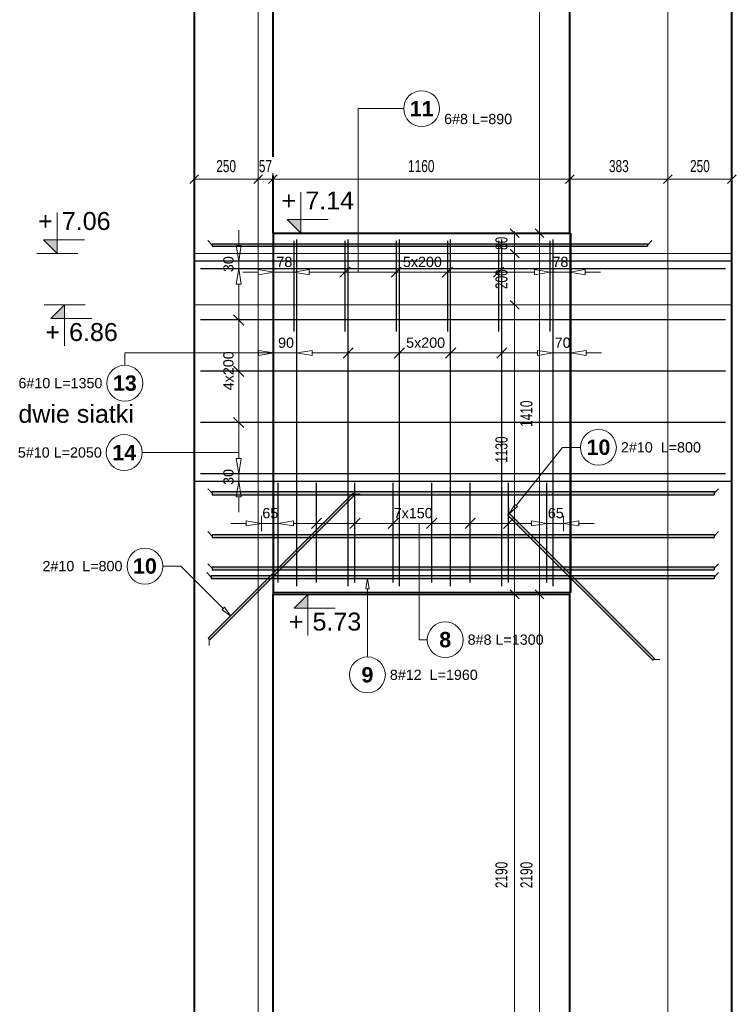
# Model space of a CAD drawing. Extents: x -1474 to 455485, y -109057 to 75879.
# Tile 7 of 22: x 409338 to 412136, y -86683 to -82840. Entities that reach past the tile are written whole.
import ezdxf
from ezdxf.enums import TextEntityAlignment as Align

# ---------------------------------------------------------------- set-up
doc = ezdxf.new("R2010")
doc.units = 0
doc.header["$LTSCALE"] = 10
doc.header["$MEASUREMENT"] = 0
doc.linetypes.add('HIDDEN', pattern=[0.375, 0.25, -0.125])
for name, color, linetype in [('AutoCAD_Structural_Detailing_rozkład powierzchniowy - pręty - dół', 7, 'Continuous'), ('RCAD_kształt pręta', 7, 'Continuous'), ('RCAD_opis kształtu pręta', 7, 'Continuous'), ('RCAD_opis rozkładu', 7, 'Continuous'), ('RCAD_rozkład pręta', 7, 'Continuous'), ('RCAD_symbole graficzne', 7, 'Continuous')]:
    doc.layers.add(name, color=color, linetype=linetype)
for name, color, linetype, lineweight in [('P-Linia1', 3, 'Continuous', 40), ('P-Opis', 1, 'Continuous', 18), ('P-Opis nadproża systemowe', 11, 'Continuous', 9), ('P-Wymiar', 254, 'Continuous', 9)]:
    doc.layers.add(name, color=color, linetype=linetype, lineweight=lineweight)
doc.layers.add('RCAD_kontur płyty', color=163, linetype='Continuous', plot=False)
doc.styles.add('_Fd Opis', font='arial.ttf')
doc.styles.add('ROMANS', font='arial.ttf', dxfattribs={"width": 0.7})
doc.styles.add('style1', font='arial.ttf')
doc.styles.add('style3', font='arialbd.ttf')
doc.dimstyles.new('A25', dxfattribs={"dimscale": 27, "dimtxt": 1.75, "dimasz": 0.05, "dimexe": 0, "dimexo": 0, "dimgap": 1, "dimtad": 1, "dimdec": 4, "dimrnd": 1, "dimdsep": 46, "dimtxsty": 'ROMANS', "dimblk": '[[[[[[[[', "dimcen": 2, "dimdle": 2, "dimse1": 1, "dimse2": 1, "dimclrd": 256, "dimclrt": 1, "dimadec": 0, "dimazin": 0, "dimtfac": 1, "dimtdec": 4, "dimtix": 1, "dimtmove": 2, "dimatfit": 3, "dimldrblk": '[[[[[[[[', "dimfxl": 0, "dimtvp": 0.6, "dimtolj": 1, "dimlwd": -1, "dimarcsym": 0})

# ---------------------------------------------------------------- blocks, each defined once
blk = doc.blocks.new('[[[[[[[[')
at = {"layer": 'P-Wymiar'}
for p, q in [((-12.7, -12.7), (12.7, 12.7)), ((0, 0), (-4.6, 0)), ((0, 18), (0, -18))]:
    blk.add_line(p, q, dxfattribs=at)
blk = doc.blocks.new('*D192')
at = {"layer": 'Defpoints', "color": 0, "transparency": 16777216}
for p in [(411368.1, -85082.9), (411368.1, -85082.9), (411368.1, -87272.9)]:
    blk.add_point(p, dxfattribs=at)
at = {"layer": 'P-Wymiar', "transparency": 16777216}
blk.add_line((411368.1, -87271.6), (411368.1, -85084.3), dxfattribs=at)
at = {"layer": 'P-Wymiar', "transparency": 16777216, "xscale": 1.35, "yscale": 1.35, "zscale": 1.35}
for p, rotation in [((411368.1, -85082.9), 90), ((411368.1, -87272.9), 270)]:
    blk.add_blockref('[[[[[[[[', p, dxfattribs=dict(at, rotation=rotation))
at = {"layer": 'P-Wymiar', "color": 1, "transparency": 16777216, "insert": (411317, -86177.9), "char_height": 47.25, "attachment_point": 5, "rotation": 90, "style": 'ROMANS', "bg_fill": 3, "box_fill_scale": 1.25, "bg_fill_color": 256, "bg_fill_true_color": 13158600, "bg_fill_transparency": 0}
blk.add_mtext('\\A1;2190', dxfattribs=at)
blk = doc.blocks.new('*D193')
at = {"layer": 'Defpoints', "color": 0, "transparency": 16777216}
for p in [(411368.1, -83672.9), (411368.1, -83672.9), (411368.1, -85082.9)]:
    blk.add_point(p, dxfattribs=at)
at = {"layer": 'P-Wymiar', "transparency": 16777216}
blk.add_line((411368.1, -85081.6), (411368.1, -83674.3), dxfattribs=at)
at = {"layer": 'P-Wymiar', "transparency": 16777216, "xscale": 1.35, "yscale": 1.35, "zscale": 1.35}
for p, rotation in [((411368.1, -83672.9), 90), ((411368.1, -85082.9), 270)]:
    blk.add_blockref('[[[[[[[[', p, dxfattribs=dict(at, rotation=rotation))
at = {"layer": 'P-Wymiar', "color": 1, "transparency": 16777216, "insert": (411317, -84377.9), "char_height": 47.25, "attachment_point": 5, "rotation": 90, "style": 'ROMANS', "bg_fill": 3, "box_fill_scale": 1.25, "bg_fill_color": 256, "bg_fill_true_color": 13158600, "bg_fill_transparency": 0}
blk.add_mtext('\\A1;1410', dxfattribs=at)
blk = doc.blocks.new('*D194')
at = {"layer": 'Defpoints', "color": 0, "transparency": 16777216}
for p in [(411368.1, -81482.9), (411368.1, -81482.9), (411368.1, -83672.9)]:
    blk.add_point(p, dxfattribs=at)
at = {"layer": 'P-Wymiar', "transparency": 16777216}
blk.add_line((411368.1, -83671.6), (411368.1, -81484.3), dxfattribs=at)
at = {"layer": 'P-Wymiar', "transparency": 16777216, "xscale": 1.35, "yscale": 1.35, "zscale": 1.35}
for p, rotation in [((411368.1, -81482.9), 90), ((411368.1, -83672.9), 270)]:
    blk.add_blockref('[[[[[[[[', p, dxfattribs=dict(at, rotation=rotation))
at = {"layer": 'P-Wymiar', "color": 1, "transparency": 16777216, "insert": (411317, -82577.9), "char_height": 47.25, "attachment_point": 5, "rotation": 90, "style": 'ROMANS', "bg_fill": 3, "box_fill_scale": 1.25, "bg_fill_color": 256, "bg_fill_true_color": 13158600, "bg_fill_transparency": 0}
blk.add_mtext('\\A1;2190', dxfattribs=at)
blk = doc.blocks.new('*D198')
at = {"layer": 'P-Wymiar', "transparency": 16777216}
for p, q in [((411270.7, -83671.6), (411270.7, -83670.2)), ((411270.7, -83672.9), (411270.7, -83752.9)), ((411270.7, -83754.3), (411270.7, -83755.6))]:
    blk.add_line(p, q, dxfattribs=at)
at = {"layer": 'P-Wymiar', "transparency": 16777216, "xscale": 1.35, "yscale": 1.35, "zscale": 1.35}
for p, rotation in [((411270.7, -83672.9), 270), ((411270.7, -83752.9), 90)]:
    blk.add_blockref('[[[[[[[[', p, dxfattribs=dict(at, rotation=rotation))
at = {"layer": 'P-Wymiar', "color": 1, "transparency": 16777216, "insert": (411219.5, -83712.9), "char_height": 47.25, "attachment_point": 5, "rotation": 90, "style": 'ROMANS', "bg_fill": 3, "box_fill_scale": 1.25, "bg_fill_color": 256, "bg_fill_true_color": 13158600, "bg_fill_transparency": 0}
blk.add_mtext('\\A1;80', dxfattribs=at)
at = {"layer": 'Defpoints', "color": 0, "transparency": 16777216}
for p in [(411270.7, -83672.9), (411270.7, -83752.9), (411270.7, -83752.9)]:
    blk.add_point(p, dxfattribs=at)
blk = doc.blocks.new('*D199')
at = {"layer": 'Defpoints', "color": 0, "transparency": 16777216}
for p in [(411270.7, -83752.9), (411270.7, -83952.9), (411270.7, -83952.9)]:
    blk.add_point(p, dxfattribs=at)
at = {"layer": 'P-Wymiar', "transparency": 16777216}
blk.add_line((411270.7, -83754.3), (411270.7, -83951.6), dxfattribs=at)
at = {"layer": 'P-Wymiar', "transparency": 16777216, "xscale": 1.35, "yscale": 1.35, "zscale": 1.35}
for p, rotation in [((411270.7, -83752.9), 90), ((411270.7, -83952.9), 270)]:
    blk.add_blockref('[[[[[[[[', p, dxfattribs=dict(at, rotation=rotation))
at = {"layer": 'P-Wymiar', "color": 1, "transparency": 16777216, "insert": (411219.5, -83852.9), "char_height": 47.25, "attachment_point": 5, "rotation": 90, "style": 'ROMANS', "bg_fill": 3, "box_fill_scale": 1.25, "bg_fill_color": 256, "bg_fill_true_color": 13158600, "bg_fill_transparency": 0}
blk.add_mtext('\\A1;200', dxfattribs=at)
blk = doc.blocks.new('*D200')
at = {"layer": 'Defpoints', "color": 0, "transparency": 16777216}
for p in [(411270.7, -83952.9), (411270.7, -85082.9), (411270.7, -85082.9)]:
    blk.add_point(p, dxfattribs=at)
at = {"layer": 'P-Wymiar', "transparency": 16777216}
blk.add_line((411270.7, -83954.3), (411270.7, -85081.6), dxfattribs=at)
at = {"layer": 'P-Wymiar', "transparency": 16777216, "xscale": 1.35, "yscale": 1.35, "zscale": 1.35}
for p, rotation in [((411270.7, -83952.9), 90), ((411270.7, -85082.9), 270)]:
    blk.add_blockref('[[[[[[[[', p, dxfattribs=dict(at, rotation=rotation))
at = {"layer": 'P-Wymiar', "color": 1, "transparency": 16777216, "insert": (411219.5, -84517.9), "char_height": 47.25, "attachment_point": 5, "rotation": 90, "style": 'ROMANS', "bg_fill": 3, "box_fill_scale": 1.25, "bg_fill_color": 256, "bg_fill_true_color": 13158600, "bg_fill_transparency": 0}
blk.add_mtext('\\A1;1130', dxfattribs=at)
blk = doc.blocks.new('*D201')
at = {"layer": 'Defpoints', "color": 0, "transparency": 16777216}
for p in [(411270.7, -85082.9), (411270.7, -87272.9), (411270.7, -87272.9)]:
    blk.add_point(p, dxfattribs=at)
at = {"layer": 'P-Wymiar', "transparency": 16777216}
blk.add_line((411270.7, -85084.3), (411270.7, -87271.6), dxfattribs=at)
at = {"layer": 'P-Wymiar', "transparency": 16777216, "xscale": 1.35, "yscale": 1.35, "zscale": 1.35}
for p, rotation in [((411270.7, -85082.9), 90), ((411270.7, -87272.9), 270)]:
    blk.add_blockref('[[[[[[[[', p, dxfattribs=dict(at, rotation=rotation))
at = {"layer": 'P-Wymiar', "color": 1, "transparency": 16777216, "insert": (411219.5, -86177.9), "char_height": 47.25, "attachment_point": 5, "rotation": 90, "style": 'ROMANS', "bg_fill": 3, "box_fill_scale": 1.25, "bg_fill_color": 256, "bg_fill_true_color": 13158600, "bg_fill_transparency": 0}
blk.add_mtext('\\A1;2190', dxfattribs=at)
blk = doc.blocks.new('*D220')
at = {"layer": 'P-Wymiar', "transparency": 16777216}
for p, q in [((410267.9, -83462.9), (410266.5, -83462.9)), ((410269.2, -83462.9), (410326.2, -83462.9)), ((410327.6, -83462.9), (410328.9, -83462.9))]:
    blk.add_line(p, q, dxfattribs=at)
at = {"layer": 'P-Wymiar', "transparency": 16777216, "xscale": 1.35, "yscale": 1.35, "zscale": 1.35}
blk.add_blockref('[[[[[[[[', (410269.2, -83462.9), dxfattribs=at)
at = {"layer": 'P-Wymiar', "transparency": 16777216, "xscale": 1.35, "yscale": 1.35, "zscale": 1.35, "rotation": 180}
blk.add_blockref('[[[[[[[[', (410326.2, -83462.9), dxfattribs=at)
at = {"layer": 'P-Wymiar', "color": 1, "transparency": 16777216, "insert": (410297.7, -83411.9), "char_height": 47.25, "attachment_point": 5, "style": 'ROMANS', "bg_fill": 3, "box_fill_scale": 1.25, "bg_fill_color": 256, "bg_fill_true_color": 13158600, "bg_fill_transparency": 0}
blk.add_mtext('\\A1;57', dxfattribs=at)
at = {"layer": 'Defpoints', "color": 0, "transparency": 16777216}
for p in [(410269.2, -83406.6), (410326.2, -83406.6), (410326.2, -83462.9)]:
    blk.add_point(p, dxfattribs=at)
blk = doc.blocks.new('*D221')
at = {"layer": 'Defpoints', "color": 0, "transparency": 16777216}
for p in [(410326.2, -83406.6), (411486.2, -83462.9), (411486.2, -83462.9)]:
    blk.add_point(p, dxfattribs=at)
at = {"layer": 'P-Wymiar', "transparency": 16777216}
blk.add_line((410327.6, -83462.9), (411484.9, -83462.9), dxfattribs=at)
at = {"layer": 'P-Wymiar', "transparency": 16777216, "xscale": 1.35, "yscale": 1.35, "zscale": 1.35, "rotation": 180}
blk.add_blockref('[[[[[[[[', (410326.2, -83462.9), dxfattribs=at)
at = {"layer": 'P-Wymiar', "transparency": 16777216, "xscale": 1.35, "yscale": 1.35, "zscale": 1.35}
blk.add_blockref('[[[[[[[[', (411486.2, -83462.9), dxfattribs=at)
at = {"layer": 'P-Wymiar', "color": 1, "transparency": 16777216, "insert": (410906.2, -83411.8), "char_height": 47.25, "attachment_point": 5, "style": 'ROMANS', "bg_fill": 3, "box_fill_scale": 1.25, "bg_fill_color": 256, "bg_fill_true_color": 13158600, "bg_fill_transparency": 0}
blk.add_mtext('\\A1;1160', dxfattribs=at)
blk = doc.blocks.new('*D222')
at = {"layer": 'Defpoints', "color": 0, "transparency": 16777216}
for p in [(411486.2, -83462.9), (411869.3, -83462.9), (411869.3, -83462.9)]:
    blk.add_point(p, dxfattribs=at)
at = {"layer": 'P-Wymiar', "transparency": 16777216}
blk.add_line((411487.6, -83462.9), (411868, -83462.9), dxfattribs=at)
at = {"layer": 'P-Wymiar', "transparency": 16777216, "xscale": 1.35, "yscale": 1.35, "zscale": 1.35, "rotation": 180}
blk.add_blockref('[[[[[[[[', (411486.2, -83462.9), dxfattribs=at)
at = {"layer": 'P-Wymiar', "transparency": 16777216, "xscale": 1.35, "yscale": 1.35, "zscale": 1.35}
blk.add_blockref('[[[[[[[[', (411869.3, -83462.9), dxfattribs=at)
at = {"layer": 'P-Wymiar', "color": 1, "transparency": 16777216, "insert": (411677.8, -83411.8), "char_height": 47.25, "attachment_point": 5, "style": 'ROMANS', "bg_fill": 3, "box_fill_scale": 1.25, "bg_fill_color": 256, "bg_fill_true_color": 13158600, "bg_fill_transparency": 0}
blk.add_mtext('\\A1;383', dxfattribs=at)
blk = doc.blocks.new('*D223')
at = {"layer": 'Defpoints', "color": 0, "transparency": 16777216}
for p in [(411869.3, -83462.9), (412119.3, -83462.9), (412119.3, -83462.9)]:
    blk.add_point(p, dxfattribs=at)
at = {"layer": 'P-Wymiar', "transparency": 16777216}
blk.add_line((411870.7, -83462.9), (412118, -83462.9), dxfattribs=at)
at = {"layer": 'P-Wymiar', "transparency": 16777216, "xscale": 1.35, "yscale": 1.35, "zscale": 1.35, "rotation": 180}
blk.add_blockref('[[[[[[[[', (411869.3, -83462.9), dxfattribs=at)
at = {"layer": 'P-Wymiar', "transparency": 16777216, "xscale": 1.35, "yscale": 1.35, "zscale": 1.35}
blk.add_blockref('[[[[[[[[', (412119.3, -83462.9), dxfattribs=at)
at = {"layer": 'P-Wymiar', "color": 1, "transparency": 16777216, "insert": (411994.3, -83411.8), "char_height": 47.25, "attachment_point": 5, "style": 'ROMANS', "bg_fill": 3, "box_fill_scale": 1.25, "bg_fill_color": 256, "bg_fill_true_color": 13158600, "bg_fill_transparency": 0}
blk.add_mtext('\\A1;250', dxfattribs=at)
blk = doc.blocks.new('*D224')
at = {"layer": 'Defpoints', "color": 0, "transparency": 16777216}
for p in [(410019.2, -83266.7), (410269.2, -83266.7), (410269.2, -83462.9)]:
    blk.add_point(p, dxfattribs=at)
at = {"layer": 'P-Wymiar', "transparency": 16777216}
blk.add_line((410020.6, -83462.9), (410267.9, -83462.9), dxfattribs=at)
at = {"layer": 'P-Wymiar', "transparency": 16777216, "xscale": 1.35, "yscale": 1.35, "zscale": 1.35, "rotation": 180}
blk.add_blockref('[[[[[[[[', (410019.2, -83462.9), dxfattribs=at)
at = {"layer": 'P-Wymiar', "transparency": 16777216, "xscale": 1.35, "yscale": 1.35, "zscale": 1.35}
blk.add_blockref('[[[[[[[[', (410269.2, -83462.9), dxfattribs=at)
at = {"layer": 'P-Wymiar', "color": 1, "transparency": 16777216, "insert": (410144.2, -83411.8), "char_height": 47.25, "attachment_point": 5, "style": 'ROMANS', "bg_fill": 3, "box_fill_scale": 1.25, "bg_fill_color": 256, "bg_fill_true_color": 13158600, "bg_fill_transparency": 0}
blk.add_mtext('\\A1;250', dxfattribs=at)

msp = doc.modelspace()

# ---------------------------------------------------------------- hatches: boundary and pattern name
at = {"layer": 'RCAD_kształt pręta'}
msp.add_hatch(color=4, dxfattribs=at).paths.add_polyline_path([(410081.02787, -85260.50939), (410073.9568, -85253.43833), (410639.64223, -84687.7529), (410646.7133, -84694.82397)], flags=0)
at = {"layer": 'RCAD_symbole graficzne'}
for points in [[(410382.13101, -83619.59993), (410435.46435, -83672.93326), (410435.46435, -83619.59993)], [(409431.47519, -83699.59993), (409484.80852, -83752.93326), (409484.80852, -83699.59993)], [(409459.81522, -84006.2666), (409513.14855, -83952.93326), (409513.14855, -84006.2666)], [(410410.47105, -85136.2666), (410463.80438, -85082.93326), (410463.80438, -85136.2666)]]:
    msp.add_hatch(color=1, dxfattribs=at).paths.add_polyline_path(points, flags=0)

# ---------------------------------------------------------------- linework, layer by layer
for points in [[(410019.24875, -79542.93326), (410019.24875, -91012.93326)], [(412119.30414, -79542.93326), (412119.30414, -91012.93326)], [(410326.24885, -81482.93326), (410326.24885, -91012.93326)], [(411486.24885, -81482.93326), (411486.24885, -91012.93326)], [(410326.24885, -83672.93326), (411486.24885, -83672.93326)], [(410326.24885, -85082.93326), (411486.24885, -85082.93326)]]:
    msp.add_lwpolyline(points)
at = {"layer": 'AutoCAD_Structural_Detailing_rozkład powierzchniowy - pręty - dół', "color": 0, "lineweight": 30}
for p, q in [((410420.6308, -85050.25455), (410420.6308, -83698.37621)), ((410620.6308, -85050.25455), (410620.6308, -83698.37621)), ((410820.6308, -85050.25455), (410820.6308, -83698.37621)), ((411020.6308, -85050.25455), (411020.6308, -83698.37621)), ((411420.6308, -85050.25455), (411420.6308, -83698.37621))]:
    msp.add_line(p, q, dxfattribs=at)
at = {"layer": 'P-Linia1'}
msp.add_lwpolyline([(412119.30414, -91012.93326), (412119.30414, -79542.93326), (410019.24875, -79542.93326), (410019.24875, -91012.93326)], dxfattribs=at)
for points in [[(410326.24885, -83672.93326), (411486.24885, -83672.93326), (411486.24885, -81482.93326), (410326.24885, -81482.93326)], [(410326.24885, -87272.93326), (411486.24885, -87272.93326), (411486.24885, -85082.93326), (410326.24885, -85082.93326)]]:
    msp.add_lwpolyline(points, close=True, dxfattribs=at)
at = {"layer": 'RCAD_kontur płyty', "color": 0}
for p, q in [((410330.6308, -85075.25455), (410330.6308, -83673.37621)), ((411490.6308, -83673.37621), (411490.6308, -85075.25455)), ((410019.24875, -84642.32769), (410019.24875, -83781.64991)), ((412119.30414, -83781.64991), (412119.30414, -84642.32769))]:
    msp.add_line(p, q, dxfattribs=at)
at = {"layer": 'RCAD_kształt pręta', "color": 2, "lineweight": 5}
for p, q in [((410090.11119, -83719.54257), (410072.61119, -83702.04257)), ((411789.54997, -83719.54257), (411807.04997, -83702.04257)), ((410090.11119, -84687.98443), (410072.61119, -84670.48443)), ((412049.72718, -84687.98443), (412067.22718, -84670.48443)), ((410643.17776, -84691.28843), (410667.9265, -84691.28843)), ((410090.11119, -84855.26382), (410072.61119, -84837.76382)), ((412049.72718, -84855.26382), (412067.22718, -84837.76382)), ((410090.11119, -84980.84399), (410072.61119, -84963.34399)), ((412049.72718, -84980.84399), (412067.22718, -84963.34399)), ((410085.98992, -85015.2443), (410068.48992, -84997.7443)), ((412049.72718, -85015.2443), (412067.22718, -84997.7443)), ((410077.49234, -85256.97386), (410077.49234, -85281.7226)), ((411813.53412, -85336.61101), (411838.28286, -85336.61101))]:
    msp.add_line(p, q, dxfattribs=at)
at = {"layer": 'RCAD_kształt pręta', "color": 4}
for p, q in [((410090.11119, -83714.54257), (410090.11119, -83724.54257)), ((411789.54997, -83714.54257), (411789.54997, -83724.54257)), ((410090.11119, -84681.98443), (410090.11119, -84693.98443)), ((412049.72718, -84681.98443), (412049.72718, -84693.98443)), ((410073.9568, -85253.43833), (410639.64223, -84687.7529)), ((410081.02787, -85260.50939), (410646.7133, -84694.82397)), ((410639.64223, -84687.7529), (410646.7133, -84694.82397)), ((410090.11119, -84849.26382), (410090.11119, -84861.26382)), ((412049.72718, -84849.26382), (412049.72718, -84861.26382)), ((410090.11119, -84974.84399), (410090.11119, -84986.84399)), ((412049.72718, -84974.84399), (412049.72718, -84986.84399)), ((410085.98992, -85009.2443), (410085.98992, -85021.2443)), ((412049.72718, -85009.2443), (412049.72718, -85021.2443)), ((410073.9568, -85253.43833), (410081.02787, -85260.50939)), ((411809.99859, -85340.14654), (411817.06966, -85333.07548))]:
    msp.add_line(p, q, dxfattribs=at)
at = {"layer": 'RCAD_opis kształtu pręta', "color": 8, "lineweight": 0}
for p, q in [((411457.42593, -84509.25469), (411528.01836, -84509.25469)), ((409967.68168, -84972.71009), (409897.08926, -84972.71009)), ((409967.68168, -84972.71009), (410132.89909, -85137.9275)), ((410689.2257, -85061.2443), (410695.89237, -85021.2443)), ((410695.89237, -85021.2443), (410702.55903, -85061.2443)), ((410689.2257, -85061.2443), (410702.55903, -85061.2443)), ((410695.89237, -85311.3902), (410695.89237, -85061.2443)), ((410137.61314, -85133.21345), (410128.18505, -85142.64154)), ((410161.18336, -85166.21177), (410128.18505, -85142.64154)), ((410137.61314, -85133.21345), (410161.18336, -85166.21177)), ((410695.89237, -85311.3902), (410695.89237, -85327.03689))]:
    msp.add_line(p, q, dxfattribs=at)
for centre in [(411598.01836, -84509.25469), (409827.08926, -84972.71009), (410695.89237, -85397.03689)]:
    msp.add_circle(centre, 70, dxfattribs=at)
at = {"layer": 'RCAD_opis rozkładu', "color": 8, "lineweight": 0}
for p, q in [((410659.31441, -83187.33668), (410837.7325, -83187.33668)), ((410193.15582, -83661.64991), (410193.15582, -83721.64991)), ((410193.15582, -83781.64991), (410183.15582, -83721.64991)), ((410203.15582, -83721.64991), (410183.15582, -83721.64991)), ((410203.15582, -83721.64991), (410193.15582, -83781.64991)), ((410223.15582, -83781.64991), (410163.15582, -83781.64991)), ((410193.15582, -83811.9888), (410193.15582, -83781.64991)), ((410329.78942, -83795.40883), (410329.78942, -83855.40883)), ((410408.01912, -83855.40883), (410408.01912, -83795.40883)), ((411486.24885, -83795.40883), (411486.24885, -83855.40883)), ((410223.15582, -83811.9888), (410163.15582, -83811.9888)), ((410183.15582, -83871.9888), (410193.15582, -83811.9888)), ((410193.15582, -83811.9888), (410203.15582, -83871.9888)), ((410209.78942, -83825.40883), (410269.78942, -83825.40883)), ((410269.78942, -83815.40883), (410329.78942, -83825.40883)), ((410269.78942, -83815.40883), (410269.78942, -83835.40883)), ((410329.78942, -83825.40883), (410269.78942, -83835.40883)), ((410408.01912, -83825.40883), (410329.78942, -83825.40883)), ((410408.01912, -83825.40883), (410468.01912, -83815.40883)), ((410468.01912, -83835.40883), (410408.01912, -83825.40883)), ((410468.01912, -83835.40883), (410468.01912, -83815.40883)), ((410608.01912, -83825.40883), (410468.01912, -83825.40883)), ((410628.01912, -83805.40883), (410588.01912, -83845.40883)), ((410608.01912, -83845.40883), (410608.01912, -83805.40883)), ((410808.01912, -83825.40883), (410608.01912, -83825.40883)), ((410828.01912, -83805.40883), (410788.01912, -83845.40883)), ((410808.01912, -83845.40883), (410808.01912, -83805.40883)), ((410908.01912, -83825.40883), (410808.01912, -83825.40883)), ((410908.01912, -83825.40883), (411008.01912, -83825.40883)), ((410988.01912, -83845.40883), (411028.01912, -83805.40883)), ((411008.01912, -83845.40883), (411008.01912, -83805.40883)), ((411486.24885, -83825.40883), (411546.24885, -83815.40883)), ((411546.24885, -83835.40883), (411486.24885, -83825.40883)), ((411546.24885, -83835.40883), (411546.24885, -83815.40883)), ((411606.24885, -83825.40883), (411546.24885, -83825.40883)), ((410183.15582, -83871.9888), (410203.15582, -83871.9888)), ((410193.15582, -84011.9888), (410193.15582, -83871.9888)), ((410213.15582, -84031.9888), (410173.15582, -83991.9888)), ((410213.15582, -84011.9888), (410173.15582, -84011.9888)), ((410193.15582, -84111.9888), (410193.15582, -84011.9888)), ((409748.55405, -84140.81829), (410330.6308, -84140.81829)), ((409748.55405, -84140.81829), (409748.55405, -84188.76468)), ((410193.15582, -84111.9888), (410193.15582, -84211.9888)), ((410210.6308, -84140.81829), (410270.6308, -84140.81829)), ((410270.6308, -84130.81829), (410330.6308, -84140.81829)), ((410270.6308, -84130.81829), (410270.6308, -84150.81829)), ((410330.6308, -84140.81829), (410270.6308, -84150.81829)), ((410330.6308, -84110.81829), (410330.6308, -84170.81829)), ((410420.6308, -84140.81829), (410330.6308, -84140.81829)), ((410420.6308, -84170.81829), (410420.6308, -84110.81829)), ((410420.6308, -84140.81829), (410480.6308, -84130.81829)), ((410480.6308, -84150.81829), (410420.6308, -84140.81829)), ((410480.6308, -84150.81829), (410480.6308, -84130.81829)), ((410620.6308, -84140.81829), (410480.6308, -84140.81829)), ((410640.6308, -84120.81829), (410600.6308, -84160.81829)), ((410620.6308, -84160.81829), (410620.6308, -84120.81829)), ((410820.6308, -84140.81829), (410620.6308, -84140.81829)), ((410840.6308, -84120.81829), (410800.6308, -84160.81829)), ((410820.6308, -84160.81829), (410820.6308, -84120.81829)), ((410920.6308, -84140.81829), (410820.6308, -84140.81829)), ((410920.6308, -84140.81829), (411020.6308, -84140.81829)), ((411000.6308, -84160.81829), (411040.6308, -84120.81829)), ((411020.6308, -84160.81829), (411020.6308, -84120.81829)), ((411420.6308, -84170.81829), (411420.6308, -84110.81829)), ((411420.6308, -84140.81829), (411490.6308, -84140.81829)), ((411490.6308, -84110.81829), (411490.6308, -84170.81829)), ((411490.6308, -84140.81829), (411550.6308, -84130.81829)), ((411550.6308, -84150.81829), (411490.6308, -84140.81829)), ((411550.6308, -84150.81829), (411550.6308, -84130.81829)), ((411610.6308, -84140.81829), (411550.6308, -84140.81829)), ((410173.15582, -84191.9888), (410213.15582, -84231.9888)), ((410213.15582, -84211.9888), (410173.15582, -84211.9888)), ((410193.15582, -84211.9888), (410193.15582, -84411.9888)), ((410173.15582, -84391.9888), (410213.15582, -84431.9888)), ((410213.15582, -84411.9888), (410173.15582, -84411.9888)), ((410193.15582, -84411.9888), (410193.15582, -84551.9888)), ((410154.49407, -84529.33175), (409816.19796, -84529.33175)), ((410154.49407, -84529.33175), (410193.15582, -84529.33175)), ((410193.15582, -84611.9888), (410183.15582, -84551.9888)), ((410203.15582, -84551.9888), (410183.15582, -84551.9888)), ((410203.15582, -84551.9888), (410193.15582, -84611.9888)), ((410223.15582, -84611.9888), (410163.15582, -84611.9888)), ((410223.15582, -84642.32769), (410163.15582, -84642.32769)), ((410183.15582, -84702.32769), (410193.15582, -84642.32769)), ((410193.15582, -84611.9888), (410193.15582, -84642.32769)), ((410193.15582, -84642.32769), (410203.15582, -84702.32769)), ((410183.15582, -84702.32769), (410203.15582, -84702.32769)), ((410193.15582, -84762.32769), (410193.15582, -84702.32769)), ((410221.97638, -84795.84238), (410281.97638, -84805.84238)), ((410221.97638, -84795.84238), (410221.97638, -84815.84238)), ((410281.97638, -84835.84238), (410281.97638, -84775.84238)), ((410346.97638, -84835.84238), (410346.97638, -84775.84238)), ((410346.97638, -84805.84238), (410406.97638, -84795.84238)), ((410406.97638, -84815.84238), (410406.97638, -84795.84238)), ((410516.97638, -84785.84238), (410476.97638, -84825.84238)), ((410496.97638, -84825.84238), (410496.97638, -84785.84238)), ((410666.97638, -84785.84238), (410626.97638, -84825.84238)), ((410646.97638, -84825.84238), (410646.97638, -84785.84238)), ((410816.97638, -84785.84238), (410776.97638, -84825.84238)), ((410796.97638, -84825.84238), (410796.97638, -84785.84238)), ((410926.97638, -84825.84238), (410966.97638, -84785.84238)), ((410946.97638, -84825.84238), (410946.97638, -84785.84238)), ((411076.97638, -84825.84238), (411116.97638, -84785.84238)), ((411096.97638, -84825.84238), (411096.97638, -84785.84238)), ((411461.97638, -84835.84238), (411461.97638, -84775.84238)), ((411461.97638, -84805.84238), (411521.97638, -84795.84238)), ((411521.97638, -84815.84238), (411521.97638, -84795.84238)), ((410161.97638, -84805.84238), (410221.97638, -84805.84238)), ((410281.97638, -84805.84238), (410221.97638, -84815.84238)), ((410346.97638, -84805.84238), (410281.97638, -84805.84238)), ((410406.97638, -84815.84238), (410346.97638, -84805.84238)), ((410496.97638, -84805.84238), (410406.97638, -84805.84238)), ((410646.97638, -84805.84238), (410496.97638, -84805.84238)), ((410796.97638, -84805.84238), (410646.97638, -84805.84238)), ((410871.97638, -84805.84238), (410796.97638, -84805.84238)), ((410871.97638, -84805.84238), (410946.97638, -84805.84238)), ((410897.89923, -85259.81267), (410897.89923, -84805.84238)), ((410946.97638, -84805.84238), (411096.97638, -84805.84238)), ((411521.97638, -84815.84238), (411461.97638, -84805.84238)), ((411581.97638, -84805.84238), (411521.97638, -84805.84238)), ((410897.89923, -85259.81267), (410929.73527, -85259.81267))]:
    msp.add_line(p, q, dxfattribs=at)
for centre in [(410907.7325, -83187.33668), (409748.55405, -84258.76468), (409746.19796, -84529.33175), (410999.73527, -85259.81267)]:
    msp.add_circle(centre, 70, dxfattribs=at)
at = {"layer": 'RCAD_rozkład pręta', "color": 7, "linetype": 'ByBlock', "lineweight": 30}
for p, q in [((410408.01912, -83702.93326), (410408.01912, -84057.55046)), ((410608.01912, -83702.93326), (410608.01912, -84057.55046)), ((410808.01912, -83702.93326), (410808.01912, -84057.55046)), ((411008.01912, -83702.93326), (411008.01912, -84057.55046)), ((410346.97638, -85036.55615), (410346.97638, -84647.90755)), ((410496.97638, -85036.55615), (410496.97638, -84647.90755)), ((410646.97638, -85036.55615), (410646.97638, -84647.90755)), ((410796.97638, -85036.55615), (410796.97638, -84647.90755)), ((410946.97638, -85036.55615), (410946.97638, -84647.90755)), ((411096.97638, -85036.55615), (411096.97638, -84647.90755))]:
    msp.add_line(p, q, dxfattribs=at)
at = {"layer": 'RCAD_symbole graficzne', "color": 1, "lineweight": 0}
for p, q in [((410435.46435, -83672.93326), (410435.46435, -83512.93326)), ((409484.80852, -83752.93326), (409484.80852, -83592.93326)), ((410542.13101, -83619.59993), (410382.13101, -83619.59993)), ((410382.13101, -83619.59993), (410435.46435, -83672.93326)), ((410515.46435, -83672.93326), (410355.46435, -83672.93326)), ((409591.47519, -83699.59993), (409431.47519, -83699.59993)), ((409431.47519, -83699.59993), (409484.80852, -83752.93326)), ((409564.80852, -83752.93326), (409404.80852, -83752.93326)), ((409593.14855, -83952.93326), (409433.14855, -83952.93326)), ((409459.81522, -84006.2666), (409513.14855, -83952.93326)), ((409513.14855, -83952.93326), (409513.14855, -84112.93326)), ((409619.81522, -84006.2666), (409459.81522, -84006.2666)), ((410543.80438, -85082.93326), (410383.80438, -85082.93326)), ((410410.47105, -85136.2666), (410463.80438, -85082.93326)), ((410463.80438, -85082.93326), (410463.80438, -85242.93326)), ((410570.47105, -85136.2666), (410410.47105, -85136.2666))]:
    msp.add_line(p, q, dxfattribs=at)

# ---------------------------------------------------------------- texts
at = {"layer": 'P-Opis', "insert": (409332.88471, -84378.68526), "char_height": 70, "attachment_point": 4, "style": '_Fd Opis'}
msp.add_mtext('dwie siatki', dxfattribs=at)
at = {"layer": 'RCAD_opis kształtu pręta', "color": 1, "attachment_point": 5}
for s, insert, char_height, style in [('10', (411598.01836, -84509.25469), 60, 'style3'), ('2#10  L=800', (411842.01563, -84509.25469), 40, 'style1'), ('2#10  L=800', (409583.09199, -84972.71009), 40, 'style1'), ('10', (409827.08926, -84972.71009), 60, 'style3'), ('9', (410695.89237, -85397.03689), 60, 'style3'), ('8#12  L=1960', (410955.11474, -85397.03689), 40, 'style1')]:
    msp.add_mtext(s, dxfattribs=dict(at, insert=insert, char_height=char_height, style=style))
at = {"layer": 'RCAD_opis rozkładu', "color": 1, "char_height": 60, "attachment_point": 5, "style": 'style3'}
for s, insert in [('11', (410907.7325, -83187.33668)), ('13', (409748.55405, -84258.76468)), ('14', (409746.19796, -84529.33175)), ('8', (410999.73527, -85259.81267))]:
    msp.add_mtext(s, dxfattribs=dict(at, insert=insert))
at = {"layer": 'RCAD_opis rozkładu', "color": 2, "char_height": 40, "style": 'style1'}
for s, insert, attachment_point in [('6#8 L=890', (411128.19634, -83228.01881), 5), ('78', (410340.37767, -83805.83175), 7), ('5x200', (410834.3902, -83805.83175), 7), ('78', (411418.60738, -83805.83175), 7), ('90', (410347.04963, -84121.24121), 7), ('5x200', (410847.00188, -84121.24121), 7), ('70', (411427.21334, -84121.24121), 7), ('6#10 L=1350', (409497.01244, -84258.76468), 5), ('5#10 L=2050', (409494.76549, -84529.33175), 5), ('65', (410285.56779, -84786.2653), 7), ('7x150', (410798.51117, -84786.2653), 7)]:
    msp.add_mtext(s, dxfattribs=dict(at, insert=insert, attachment_point=attachment_point))
at = {"layer": 'RCAD_opis rozkładu', "color": 2, "char_height": 40, "attachment_point": 7, "rotation": 90, "style": 'style1'}
for s, insert in [('30', (410173.59238, -83825.38689)), ('4x200', (410173.57874, -84286.42263)), ('30', (410173.59238, -84655.72578))]:
    msp.add_mtext(s, dxfattribs=dict(at, insert=insert))
at = {"layer": 'RCAD_symbole graficzne', "color": 2, "style": 'style1'}
for p in [(410417.68657, -83601.82215), (409467.03074, -83681.82215)]:
    msp.add_text('+', height=70, dxfattribs=at).set_placement(p, align=Align.BOTTOM_RIGHT)
for s, p in [('7.14 ', (410453.24213, -83601.82215)), ('7.06 ', (409502.5863, -83681.82215))]:
    msp.add_text(s, height=70, dxfattribs=at).set_placement(p, align=Align.BOTTOM_LEFT)
for s, p in [('6.86 ', (409530.92633, -84024.04438)), ('5.73 ', (410481.58216, -85154.04438))]:
    msp.add_text(s, height=70, dxfattribs=at).set_placement(p, align=Align.TOP_LEFT)
for p in [(409495.37078, -84024.04438), (410446.0266, -85154.04438)]:
    msp.add_text('+', height=70, dxfattribs=at).set_placement(p, align=Align.TOP_RIGHT)

# ---------------------------------------------------------------- next in the draw order: dimensions: what is measured, and where the dimension line sits
at = {"layer": 'P-Wymiar'}
dim = msp.add_linear_dim(base=(410326.24885, -83462.9402), p1=(410269.24875, -83406.58266), p2=(410326.24885, -83406.58266), dimstyle='A25', override={"dimfxl": 160, "dimfxlon": 1, "dimtfill": 1}, dxfattribs=at)
dim.commit()
dim.dimension.update_dxf_attribs({"geometry": '*D220', "text_midpoint": (410297.7488, -83411.91232)})
dim = msp.add_linear_dim(base=(411368.12551, -85082.93326), p1=(411368.12551, -87272.93326), p2=(411368.12551, -85082.93326), angle=90, dimstyle='A25', override={"dimfxl": 160, "dimfxlon": 1, "dimtfill": 1}, dxfattribs=at)
dim.commit()
dim.dimension.update_dxf_attribs({"geometry": '*D192', "text_midpoint": (411317.00094, -86177.93326)})

# ---------------------------------------------------------------- next in the draw order: dimensions: what is measured, and where the dimension line sits
dim = msp.add_linear_dim(base=(410269.24875, -83462.9402), p1=(410019.24875, -83266.73752), p2=(410269.24875, -83266.73752), dimstyle='A25', override={"dimfxl": 160, "dimfxlon": 1, "dimtfill": 1}, dxfattribs=at)
dim.commit()
dim.dimension.update_dxf_attribs({"geometry": '*D224', "text_midpoint": (410144.24875, -83411.81563)})
dim = msp.add_linear_dim(base=(411368.12551, -83672.93326), p1=(411368.12551, -85082.93326), p2=(411368.12551, -83672.93326), angle=90, dimstyle='A25', override={"dimfxl": 160, "dimfxlon": 1, "dimtfill": 1}, dxfattribs=at)
dim.commit()
dim.dimension.update_dxf_attribs({"geometry": '*D193', "text_midpoint": (411317.00094, -84377.93326)})

# ---------------------------------------------------------------- next in the draw order: linework, layer by layer
at = {"layer": 'RCAD_opis rozkładu', "color": 8, "lineweight": 0}
for p, q in [((411408.01912, -83855.40883), (411408.01912, -83795.40883)), ((411348.01912, -83815.40883), (411408.01912, -83825.40883)), ((411348.01912, -83815.40883), (411348.01912, -83835.40883)), ((411408.01912, -83825.40883), (411348.01912, -83835.40883)), ((411408.01912, -83825.40883), (411486.24885, -83825.40883)), ((411360.6308, -84130.81829), (411420.6308, -84140.81829)), ((411360.6308, -84130.81829), (411360.6308, -84150.81829)), ((411420.6308, -84140.81829), (411360.6308, -84150.81829)), ((411336.97638, -84795.84238), (411396.97638, -84805.84238)), ((411336.97638, -84795.84238), (411336.97638, -84815.84238)), ((411396.97638, -84835.84238), (411396.97638, -84775.84238)), ((411396.97638, -84805.84238), (411336.97638, -84815.84238)), ((411396.97638, -84805.84238), (411461.97638, -84805.84238))]:
    msp.add_line(p, q, dxfattribs=at)
at = {"layer": 'RCAD_rozkład pręta', "color": 7, "linetype": 'ByBlock', "lineweight": 30}
msp.add_line((411396.97638, -85036.55615), (411396.97638, -84647.90755), dxfattribs=at)

# ---------------------------------------------------------------- next in the draw order: texts
at = {"layer": 'RCAD_opis rozkładu', "color": 2, "insert": (411400.56779, -84786.2653), "char_height": 40, "attachment_point": 7, "style": 'style1'}
msp.add_mtext('65', dxfattribs=at)

# ---------------------------------------------------------------- next in the draw order: dimensions: what is measured, and where the dimension line sits
at = {"layer": 'P-Wymiar'}
dim = msp.add_linear_dim(base=(411368.12551, -81482.93326), p1=(411368.12551, -83672.93326), p2=(411368.12551, -81482.93326), angle=90, dimstyle='A25', override={"dimfxl": 160, "dimfxlon": 1, "dimtfill": 1}, dxfattribs=at)
dim.commit()
dim.dimension.update_dxf_attribs({"geometry": '*D194', "text_midpoint": (411317.00094, -82577.93326)})

# ---------------------------------------------------------------- next in the draw order: linework, layer by layer
at = {"layer": 'RCAD_rozkład pręta', "color": 7, "linetype": 'ByBlock', "lineweight": 30}
msp.add_line((411408.01912, -83702.93326), (411408.01912, -84057.55046), dxfattribs=at)

# ---------------------------------------------------------------- next in the draw order: dimensions: what is measured, and where the dimension line sits
at = {"layer": 'P-Wymiar'}
dim = msp.add_linear_dim(base=(411486.24885, -83462.9402), p1=(410326.24885, -83406.58266), p2=(411486.24885, -83462.9402), dimstyle='A25', override={"dimfxl": 160, "dimfxlon": 1, "dimtfill": 1}, dxfattribs=at)
dim.commit()
dim.dimension.update_dxf_attribs({"geometry": '*D221', "text_midpoint": (410906.24885, -83411.81563)})
dim = msp.add_linear_dim(base=(411270.65145, -83752.93326), p1=(411270.65145, -83672.93326), p2=(411270.65145, -83752.93326), angle=90, dimstyle='A25', override={"dimfxl": 160, "dimfxlon": 1, "dimtfill": 1}, dxfattribs=at)
dim.commit()
dim.dimension.update_dxf_attribs({"geometry": '*D198', "text_midpoint": (411219.52687, -83712.93326)})

# ---------------------------------------------------------------- next in the draw order: linework, layer by layer
at = {"layer": 'RCAD_kontur płyty', "color": 0}
msp.add_line((410330.6308, -83673.37621), (411490.6308, -83673.37621), dxfattribs=at)
at = {"layer": 'RCAD_kształt pręta', "color": 4}
msp.add_line((410090.11119, -83714.54257), (411789.54997, -83714.54257), dxfattribs=at)
at = {"layer": 'RCAD_opis rozkładu', "color": 8, "lineweight": 0}
msp.add_line((410659.31441, -83187.33668), (410659.31441, -83825.40883), dxfattribs=at)

# ---------------------------------------------------------------- next in the draw order: dimensions: what is measured, and where the dimension line sits
at = {"layer": 'P-Wymiar'}
dim = msp.add_linear_dim(base=(411869.30414, -83462.9402), p1=(411486.24885, -83462.9402), p2=(411869.30414, -83462.9402), dimstyle='A25', override={"dimfxl": 160, "dimfxlon": 1, "dimtfill": 1}, dxfattribs=at)
dim.commit()
dim.dimension.update_dxf_attribs({"geometry": '*D222', "text_midpoint": (411677.77649, -83411.79952)})
dim = msp.add_linear_dim(base=(411270.65145, -83952.93326), p1=(411270.65145, -83752.93326), p2=(411270.65145, -83952.93326), angle=90, dimstyle='A25', override={"dimfxl": 160, "dimfxlon": 1, "dimtfill": 1}, dxfattribs=at)
dim.commit()
dim.dimension.update_dxf_attribs({"geometry": '*D199', "text_midpoint": (411219.52687, -83852.93326)})

# ---------------------------------------------------------------- next in the draw order: hatches: boundary and pattern name
at = {"layer": 'RCAD_kształt pręta'}
msp.add_hatch(color=4, dxfattribs=at).paths.add_polyline_path([(410090.11119, -83724.54257), (410090.11119, -83714.54257), (411789.54997, -83714.54257), (411789.54997, -83724.54257)], flags=0)

# ---------------------------------------------------------------- next in the draw order: linework, layer by layer
at = {"layer": 'AutoCAD_Structural_Detailing_rozkład powierzchniowy - pręty - dół', "color": 0, "lineweight": 30}
msp.add_line((412094.30414, -83811.9888), (410044.24875, -83811.9888), dxfattribs=at)
at = {"layer": 'P-Opis nadproża systemowe'}
msp.add_lwpolyline([(410019.24875, -83752.93326), (412119.30414, -83752.93326)], dxfattribs=at)
at = {"layer": 'RCAD_kontur płyty', "color": 0}
msp.add_line((410019.24875, -83781.64991), (412119.30414, -83781.64991), dxfattribs=at)
at = {"layer": 'RCAD_kształt pręta', "color": 4}
msp.add_line((410090.11119, -83724.54257), (411789.54997, -83724.54257), dxfattribs=at)
at = {"layer": 'RCAD_opis rozkładu', "color": 8, "lineweight": 0}
for p, q in [((411008.01912, -83825.40883), (411208.01912, -83825.40883)), ((411188.01912, -83845.40883), (411228.01912, -83805.40883)), ((411208.01912, -83845.40883), (411208.01912, -83805.40883)), ((411208.01912, -83825.40883), (411348.01912, -83825.40883))]:
    msp.add_line(p, q, dxfattribs=at)

# ---------------------------------------------------------------- next in the draw order: dimensions: what is measured, and where the dimension line sits
at = {"layer": 'P-Wymiar'}
dim = msp.add_linear_dim(base=(412119.30414, -83462.9402), p1=(411869.30414, -83462.9402), p2=(412119.30414, -83462.9402), dimstyle='A25', override={"dimfxl": 160, "dimfxlon": 1, "dimtfill": 1}, dxfattribs=at)
dim.commit()
dim.dimension.update_dxf_attribs({"geometry": '*D223', "text_midpoint": (411994.30414, -83411.81563)})
dim = msp.add_linear_dim(base=(411270.65145, -85082.93326), p1=(411270.65145, -83952.93326), p2=(411270.65145, -85082.93326), angle=90, dimstyle='A25', override={"dimfxl": 160, "dimfxlon": 1, "dimtfill": 1}, dxfattribs=at)
dim.commit()
dim.dimension.update_dxf_attribs({"geometry": '*D200', "text_midpoint": (411219.51076, -84517.93326)})

# ---------------------------------------------------------------- next in the draw order: hatches: boundary and pattern name
at = {"layer": 'RCAD_kształt pręta'}
for points in [[(410090.11119, -84693.98443), (410090.11119, -84681.98443), (412049.72718, -84681.98443), (412049.72718, -84693.98443)], [(410090.11119, -84861.26382), (410090.11119, -84849.26382), (412049.72718, -84849.26382), (412049.72718, -84861.26382)], [(410090.11119, -84986.84399), (410090.11119, -84974.84399), (412049.72718, -84974.84399), (412049.72718, -84986.84399)], [(410085.98992, -85021.2443), (410085.98992, -85009.2443), (412049.72718, -85009.2443), (412049.72718, -85021.2443)]]:
    msp.add_hatch(color=4, dxfattribs=at).paths.add_polyline_path(points, flags=0)

# ---------------------------------------------------------------- next in the draw order: linework, layer by layer
at = {"layer": 'AutoCAD_Structural_Detailing_rozkład powierzchniowy - pręty - dół', "color": 0, "lineweight": 30}
for p, q in [((412094.30414, -84011.9888), (410044.24875, -84011.9888)), ((412094.30414, -84211.9888), (410044.24875, -84211.9888)), ((412094.30414, -84411.9888), (410044.24875, -84411.9888)), ((412094.30414, -84611.9888), (410044.24875, -84611.9888))]:
    msp.add_line(p, q, dxfattribs=at)
at = {"layer": 'P-Opis nadproża systemowe'}
msp.add_lwpolyline([(410019.24875, -83952.93326), (412119.30414, -83952.93326)], dxfattribs=at)
at = {"layer": 'RCAD_kontur płyty', "color": 0}
msp.add_line((412119.30414, -84642.32769), (410019.24875, -84642.32769), dxfattribs=at)
at = {"layer": 'RCAD_kształt pręta', "color": 4}
for p, q in [((410090.11119, -84681.98443), (412049.72718, -84681.98443)), ((410090.11119, -84693.98443), (412049.72718, -84693.98443)), ((411244.31316, -84774.46112), (411251.38423, -84767.39005)), ((410090.11119, -84849.26382), (412049.72718, -84849.26382)), ((410090.11119, -84861.26382), (412049.72718, -84861.26382)), ((410090.11119, -84974.84399), (412049.72718, -84974.84399)), ((410090.11119, -84986.84399), (412049.72718, -84986.84399)), ((410085.98992, -85009.2443), (412049.72718, -85009.2443)), ((410085.98992, -85021.2443), (412049.72718, -85021.2443))]:
    msp.add_line(p, q, dxfattribs=at)
at = {"layer": 'RCAD_kształt pręta', "color": 2, "lineweight": 5}
msp.add_line((411247.8487, -84770.92559), (411247.8487, -84746.17685), dxfattribs=at)
at = {"layer": 'RCAD_opis kształtu pręta', "color": 8, "lineweight": 0}
for p, q in [((411457.42593, -84509.25469), (411276.33756, -84736.12775)), ((411251.38423, -84767.39005), (411271.12718, -84731.96887)), ((411281.54795, -84740.28664), (411251.38423, -84767.39005)), ((411281.54795, -84740.28664), (411271.12718, -84731.96887))]:
    msp.add_line(p, q, dxfattribs=at)
at = {"layer": 'RCAD_opis rozkładu', "color": 8, "lineweight": 0}
for p, q in [((411020.6308, -84140.81829), (411220.6308, -84140.81829)), ((411200.6308, -84160.81829), (411240.6308, -84120.81829)), ((411220.6308, -84160.81829), (411220.6308, -84120.81829)), ((411220.6308, -84140.81829), (411360.6308, -84140.81829)), ((411226.97638, -84825.84238), (411266.97638, -84785.84238)), ((411246.97638, -84825.84238), (411246.97638, -84785.84238)), ((411096.97638, -84805.84238), (411246.97638, -84805.84238)), ((411246.97638, -84805.84238), (411336.97638, -84805.84238))]:
    msp.add_line(p, q, dxfattribs=at)
at = {"layer": 'RCAD_rozkład pręta', "color": 7, "linetype": 'ByBlock', "lineweight": 30}
for p, q in [((411208.01912, -83702.93326), (411208.01912, -84057.55046)), ((411246.97638, -85036.55615), (411246.97638, -84647.90755))]:
    msp.add_line(p, q, dxfattribs=at)

# ---------------------------------------------------------------- next in the draw order: dimensions: what is measured, and where the dimension line sits
at = {"layer": 'P-Wymiar'}
dim = msp.add_linear_dim(base=(411270.65145, -87272.93326), p1=(411270.65145, -85082.93326), p2=(411270.65145, -87272.93326), angle=90, dimstyle='A25', override={"dimfxl": 160, "dimfxlon": 1, "dimtfill": 1}, dxfattribs=at)
dim.commit()
dim.dimension.update_dxf_attribs({"geometry": '*D201', "text_midpoint": (411219.52687, -86177.93326)})

# ---------------------------------------------------------------- next in the draw order: hatches: boundary and pattern name
at = {"layer": 'RCAD_kształt pręta'}
msp.add_hatch(color=4, dxfattribs=at).paths.add_polyline_path([(411817.06966, -85333.07548), (411809.99859, -85340.14654), (411244.31316, -84774.46112), (411251.38423, -84767.39005)], flags=0)

# ---------------------------------------------------------------- next in the draw order: linework, layer by layer
at = {"layer": 'AutoCAD_Structural_Detailing_rozkład powierzchniowy - pręty - dół', "color": 0, "lineweight": 30}
msp.add_line((411220.6308, -85050.25455), (411220.6308, -83698.37621), dxfattribs=at)
at = {"layer": 'P-Opis nadproża systemowe', "linetype": 'HIDDEN'}
msp.add_lwpolyline([(411869.30414, -91012.93326), (411869.30414, -79742.93326), (410269.24875, -79742.93326), (410269.24875, -91012.93326)], dxfattribs=at)
at = {"layer": 'RCAD_kontur płyty', "color": 0}
msp.add_line((411490.6308, -85075.25455), (410330.6308, -85075.25455), dxfattribs=at)
at = {"layer": 'RCAD_kształt pręta', "color": 4}
for p, q in [((411809.99859, -85340.14654), (411244.31316, -84774.46112)), ((411817.06966, -85333.07548), (411251.38423, -84767.39005))]:
    msp.add_line(p, q, dxfattribs=at)

# ---------------------------------------------------------------- next in the draw order: texts
at = {"layer": 'RCAD_opis rozkładu', "color": 2, "insert": (411235.65615, -85259.81267), "char_height": 40, "attachment_point": 5, "style": 'style1'}
msp.add_mtext('8#8 L=1300', dxfattribs=at)

doc.saveas('drawing.dxf')
